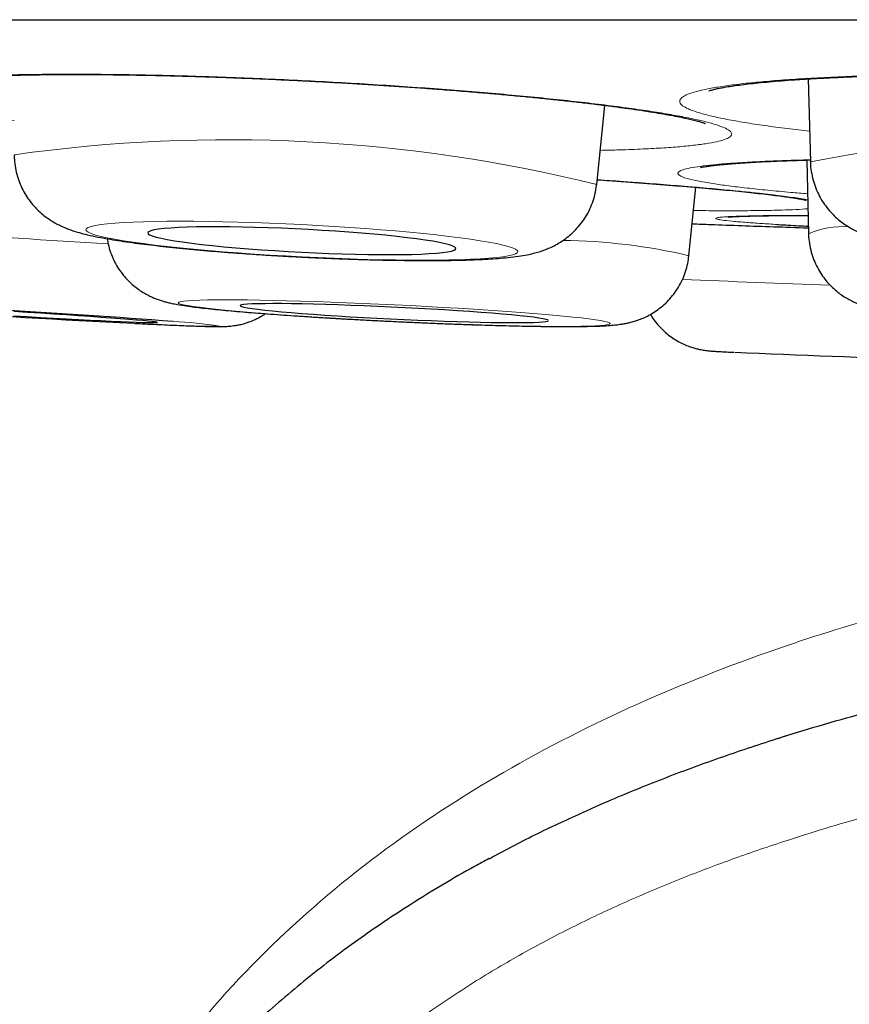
# Model space of a CAD drawing. Header units: millimetres. Extents: x 8 to 960, y 12 to 931.
# Tile 41 of 175: x 554.87 to 558.17, y 444.95 to 448.86. Entities that reach past the tile are written whole.
import ezdxf

# ---------------------------------------------------------------- set-up
doc = ezdxf.new("R2010")
doc.units = ezdxf.units.MM

msp = doc.modelspace()

# ---------------------------------------------------------------- linework, layer by layer
at = {"color": 7, "linetype": 'Continuous', "lineweight": 30}
for p, q in [((545.9754, 448.8604), (579.3103, 448.8604)), ((558.0035, 448.6252), (558.012, 448.296)), ((557.1631, 448.2062), (557.1957, 448.5201)), ((557.9972, 448.3028), (558.0048, 448.0093)), ((558.0122, 448.2943), (558.012, 448.296)), ((557.1631, 448.2062), (557.1628, 448.2049)), ((557.5295, 447.9227), (557.5569, 448.1946)), ((557.5295, 447.9227), (557.5287, 447.9214)), ((557.8829, 446.0055), (557.9132, 446.015))]:
    msp.add_line(p, q, dxfattribs=at)
at = {"color": 8, "linetype": 'Continuous', "lineweight": 0, "flags": 128}
for points in [[(555.9916, 447.9183), (556.0557, 447.9153), (556.1195, 447.9126), (556.1825, 447.9103), (556.2445, 447.9084), (556.305, 447.9069), (556.3638, 447.9058), (556.4205, 447.9052), (556.4749, 447.905), (556.5265, 447.9052), (556.5751, 447.9059), (556.6205, 447.907), (556.6623, 447.9085), (556.7004, 447.9104), (556.7345, 447.9127), (556.7645, 447.9154), (556.7902, 447.9185), (556.8114, 447.922), (556.828, 447.9257), (556.8399, 447.9298), (556.8471, 447.9342), (556.8495, 447.9389), (556.8471, 447.9438), (556.8399, 447.9489), (556.828, 447.9542), (556.8114, 447.9597), (556.7902, 447.9653), (556.7645, 447.971), (556.7345, 447.9767), (556.7004, 447.9825), (556.6623, 447.9883), (556.6205, 447.9941), (556.5751, 447.9997), (556.5265, 448.0053), (556.4749, 448.0108), (556.4205, 448.0161), (556.3638, 448.0212), (556.305, 448.0261), (556.2445, 448.0308), (556.1825, 448.0351), (556.1195, 448.0392), (556.0557, 448.043), (555.9916, 448.0464), (555.9275, 448.0495), (555.8637, 448.0522), (555.8007, 448.0545), (555.7387, 448.0564), (555.6782, 448.0579), (555.6194, 448.0589), (555.5627, 448.0596), (555.5084, 448.0598), (555.4567, 448.0596), (555.4081, 448.0589), (555.3627, 448.0578), (555.3209, 448.0563), (555.2828, 448.0544), (555.2487, 448.0521), (555.2187, 448.0493), (555.193, 448.0463), (555.1718, 448.0428), (555.1552, 448.039), (555.1433, 448.0349), (555.1361, 448.0305), (555.1337, 448.0259), (555.1361, 448.021), (555.1433, 448.0158), (555.1552, 448.0105), (555.1718, 448.0051), (555.193, 447.9995), (555.2187, 447.9938), (555.2487, 447.988), (555.2828, 447.9822), (555.3209, 447.9765), (555.3627, 447.9707), (555.4081, 447.965), (555.4567, 447.9594), (555.5084, 447.954), (555.5627, 447.9487), (555.6194, 447.9436), (555.6782, 447.9387), (555.7387, 447.934), (555.8007, 447.9296), (555.8637, 447.9255), (555.9275, 447.9218), (555.9916, 447.9183)], [(557.2166, 447.6535), (557.2143, 447.656), (557.2072, 447.6588), (557.1954, 447.6618), (557.1789, 447.665), (557.1578, 447.6683), (557.1323, 447.6718), (557.1024, 447.6755), (557.0684, 447.6792), (557.0304, 447.683), (556.9886, 447.6869), (556.9433, 447.6908), (556.8948, 447.6947), (556.8432, 447.6987), (556.7889, 447.7026), (556.7323, 447.7065), (556.6735, 447.7103), (556.613, 447.714), (556.551, 447.7177), (556.488, 447.7212), (556.4243, 447.7245), (556.3602, 447.7277), (556.296, 447.7307), (556.2323, 447.7335), (556.1692, 447.7361), (556.1072, 447.7384), (556.0466, 447.7405), (555.9877, 447.7424), (555.931, 447.7439), (555.8766, 447.7452), (555.8249, 447.7463), (555.7762, 447.747), (555.7307, 447.7475), (555.6888, 447.7476), (555.6506, 447.7475), (555.6163, 447.747), (555.5862, 447.7463), (555.5605, 447.7453), (555.5392, 447.744), (555.5225, 447.7424), (555.5104, 447.7406), (555.5031, 447.7385), (555.5006, 447.7361), (555.5029, 447.7335), (555.5099, 447.7307), (555.5218, 447.7278), (555.5382, 447.7246), (555.5593, 447.7212), (555.5849, 447.7178), (555.6147, 447.7141), (555.6488, 447.7104), (555.6868, 447.7066), (555.7286, 447.7027), (555.7738, 447.6988), (555.8224, 447.6948), (555.8739, 447.6909), (555.9282, 447.687), (555.9849, 447.6831), (556.0436, 447.6793), (556.1042, 447.6755), (556.1661, 447.6719), (556.2291, 447.6684), (556.2929, 447.6651), (556.357, 447.6619), (556.4211, 447.6589), (556.4849, 447.6561), (556.548, 447.6535), (556.61, 447.6512), (556.6706, 447.6491), (556.7294, 447.6472), (556.7862, 447.6456), (556.8406, 447.6443), (556.8923, 447.6433), (556.941, 447.6426), (556.9864, 447.6421), (557.0284, 447.642), (557.0666, 447.6421), (557.1008, 447.6426), (557.1309, 447.6433), (557.1567, 447.6443), (557.178, 447.6456), (557.1947, 447.6472), (557.2067, 447.649), (557.214, 447.6511), (557.2166, 447.6535)]]:
    msp.add_lwpolyline(points, dxfattribs=at)
at = {"color": 7, "linetype": 'Continuous', "lineweight": 30, "flags": 128}
for points in [[(555.9916, 447.9367), (556.0457, 447.9341), (556.0994, 447.9319), (556.1522, 447.9301), (556.2038, 447.9288), (556.2537, 447.9278), (556.3016, 447.9273), (556.347, 447.9272), (556.3897, 447.9275), (556.4292, 447.9283), (556.4653, 447.9294), (556.4978, 447.931), (556.5262, 447.933), (556.5505, 447.9354), (556.5704, 447.9382), (556.5857, 447.9413), (556.5964, 447.9447), (556.6024, 447.9484), (556.6036, 447.9524), (556.6, 447.9566), (556.5917, 447.961), (556.5786, 447.9656), (556.561, 447.9703), (556.5389, 447.9751), (556.5125, 447.98), (556.482, 447.9849), (556.4477, 447.9897), (556.4099, 447.9945), (556.3687, 447.9993), (556.3246, 448.0038), (556.2779, 448.0083), (556.229, 448.0125), (556.1782, 448.0164), (556.1259, 448.0202), (556.0726, 448.0236), (556.0187, 448.0267), (555.9645, 448.0294), (555.9106, 448.0318), (555.8573, 448.0338), (555.805, 448.0354), (555.7542, 448.0365), (555.7053, 448.0373), (555.6586, 448.0376), (555.6145, 448.0375), (555.5734, 448.0369), (555.5355, 448.036), (555.5012, 448.0346), (555.4707, 448.0328), (555.4443, 448.0306), (555.4222, 448.028), (555.4046, 448.0251), (555.3916, 448.0218), (555.3832, 448.0183), (555.3796, 448.0144), (555.3808, 448.0103), (555.3868, 448.006), (555.3975, 448.0015), (555.4129, 447.9968), (555.4327, 447.9921), (555.457, 447.9872), (555.4855, 447.9823), (555.5179, 447.9775), (555.554, 447.9726), (555.5935, 447.9678), (555.6362, 447.9632), (555.6816, 447.9587), (555.7295, 447.9544), (555.7794, 447.9503), (555.831, 447.9464), (555.8838, 447.9429), (555.9375, 447.9396), (555.9916, 447.9367)], [(556.9708, 447.6653), (556.9685, 447.6675), (556.9614, 447.6699), (556.9497, 447.6725), (556.9332, 447.6753), (556.9123, 447.6782), (556.8871, 447.6812), (556.8577, 447.6844), (556.8244, 447.6877), (556.7875, 447.691), (556.7472, 447.6943), (556.7039, 447.6976), (556.6578, 447.7009), (556.6095, 447.7042), (556.5591, 447.7074), (556.5072, 447.7105), (556.4541, 447.7134), (556.4003, 447.7163), (556.3462, 447.7189), (556.2921, 447.7214), (556.2386, 447.7236), (556.186, 447.7257), (556.1348, 447.7275), (556.0853, 447.729), (556.0379, 447.7303), (555.9931, 447.7312), (555.9511, 447.7319), (555.9123, 447.7324), (555.877, 447.7325), (555.8455, 447.7323), (555.818, 447.7318), (555.7947, 447.7311), (555.7758, 447.73), (555.7615, 447.7287), (555.7519, 447.7271), (555.747, 447.7253), (555.7469, 447.7232), (555.7516, 447.7209), (555.761, 447.7184), (555.7751, 447.7157), (555.7938, 447.7129), (555.8169, 447.7099), (555.8443, 447.7068), (555.8756, 447.7036), (555.9108, 447.7003), (555.9494, 447.697), (555.9913, 447.6936), (556.036, 447.6903), (556.0832, 447.687), (556.1327, 447.6838), (556.1838, 447.6806), (556.2364, 447.6776), (556.2899, 447.6747), (556.3439, 447.672), (556.3981, 447.6694), (556.4519, 447.6671), (556.505, 447.6649), (556.557, 447.663), (556.6074, 447.6613), (556.6559, 447.6599), (556.702, 447.6588), (556.7454, 447.658), (556.7859, 447.6574), (556.8229, 447.6571), (556.8564, 447.6572), (556.8859, 447.6575), (556.9114, 447.6581), (556.9325, 447.659), (556.9491, 447.6602), (556.961, 447.6616), (556.9683, 447.6633), (556.9708, 447.6653)], [(554.8466, 447.684), (554.9004, 447.6809), (554.9534, 447.6778), (555.0053, 447.6749), (555.0557, 447.6722), (555.1041, 447.6696), (555.1502, 447.6672), (555.1936, 447.665), (555.2339, 447.6631), (555.271, 447.6614), (555.3043, 447.66), (555.3338, 447.6589), (555.3592, 447.658), (555.3802, 447.6574), (555.3968, 447.6571), (555.4087, 447.6571), (555.4159, 447.6575), (555.4183, 447.658)], [(555.4183, 447.658), (555.416, 447.6589), (555.4089, 447.6601), (555.397, 447.6615), (555.3806, 447.6632), (555.3596, 447.6652), (555.3343, 447.6673), (555.3049, 447.6697), (555.2716, 447.6723), (555.2347, 447.6751), (555.1944, 447.678), (555.151, 447.681), (555.105, 447.6842), (555.0566, 447.6874), (555.0063, 447.6907), (554.9544, 447.6941), (554.9014, 447.6974), (554.8476, 447.7007)]]:
    msp.add_lwpolyline(points, dxfattribs=at)
at = {"color": 8, "linetype": 'Continuous', "lineweight": 0}
for centre, radius, start, end in [((555.6998, 442.2566), 6.1269, 76.18232, 97.98214), ((559.0318, 443.0789), 5.3158, 75.8839, 101.0607), ((558.1395, 447.7121), 0.3263, 85.8833, 114.3831), ((549.9123, 366.2142), 81.9276, 86.283828, 86.785296), ((557.0041, 445.6901), 2.2936, 76.7586, 89.3757), ((560.4711, 518.4473), 70.6811, 267.592796, 268.068982), ((555.6369, 452.0673), 4.4241, 265.9219, 270.35), ((555.3896, 445.8227), 1.8412, 81.4302, 87.1786)]:
    msp.add_arc(centre, radius, start, end, dxfattribs=at)
at = {"color": 7, "linetype": 'Continuous', "lineweight": 30}
for centre, radius, start, end in [((551.9273, 399.7534), 48.0398, 85.75864, 87.36706), ((558.1652, 503.6818), 56.0994, 266.21676, 267.0952), ((560.9664, 525.4657), 77.9946, 267.608459, 268.743868)]:
    msp.add_arc(centre, radius, start, end, dxfattribs=at)
at = {"color": 8, "linetype": 'Continuous', "lineweight": 0}
for points, knots in [([(556.6493, 448.5762), (556.6051, 448.5797), (556.5166, 448.5867), (556.3789, 448.5964), (556.2391, 448.6054), (556.0978, 448.6136), (555.9559, 448.6208), (555.8142, 448.6272), (555.674, 448.6326), (555.5364, 448.637), (555.4023, 448.6404), (555.2724, 448.6427), (555.1477, 448.6439), (555.0293, 448.6441), (554.9181, 448.6431), (554.8146, 448.6411), (554.7195, 448.638), (554.6337, 448.6339), (554.5579, 448.6288), (554.4924, 448.6227), (554.4376, 448.6156), (554.394, 448.6077), (554.3622, 448.599), (554.3421, 448.5895), (554.3338, 448.5793), (554.3374, 448.5684), (554.3532, 448.5571), (554.3808, 448.5452), (554.4198, 448.533), (554.4702, 448.5205), (554.5318, 448.5078), (554.6039, 448.4949), (554.6862, 448.4821), (554.7676, 448.4705), (554.8251, 448.4634), (554.8487, 448.4605)], [0, 0, 0, 0, 0.03053, 0.061169, 0.091808, 0.122339, 0.152869, 0.183508, 0.214147, 0.244677, 0.275207, 0.305846, 0.336486, 0.367016, 0.397546, 0.428185, 0.458824, 0.489354, 0.519884, 0.550523, 0.581163, 0.611693, 0.642223, 0.672862, 0.703501, 0.734031, 0.764561, 0.7952, 0.82584, 0.85637, 0.8869, 0.917539, 0.948178, 0.978708, 1, 1, 1, 1]), ([(559.8296, 448.6084), (559.7856, 448.6111), (559.6975, 448.6164), (559.5602, 448.6233), (559.4206, 448.6294), (559.2793, 448.6344), (559.1373, 448.6384), (558.9954, 448.6413), (558.8548, 448.6433), (558.7166, 448.6441), (558.5817, 448.6438), (558.4509, 448.6425), (558.3252, 448.6401), (558.2057, 448.6366), (558.0932, 448.6321), (557.9882, 448.6266), (557.8916, 448.6201), (557.8042, 448.6128), (557.7267, 448.6045), (557.6594, 448.5955), (557.6028, 448.5857), (557.5573, 448.5752), (557.5237, 448.5642), (557.5017, 448.5526), (557.4914, 448.5406), (557.493, 448.5283), (557.5069, 448.5157), (557.5327, 448.5029), (557.5699, 448.4901), (557.6185, 448.4772), (557.6784, 448.4645), (557.7489, 448.4519), (557.8297, 448.4397), (557.9157, 448.4282), (557.9791, 448.421), (558.0089, 448.4177)], [0, 0, 0, 0, 0.030354, 0.060816, 0.091278, 0.121631, 0.151985, 0.182447, 0.212909, 0.243263, 0.273617, 0.304079, 0.334541, 0.364894, 0.395248, 0.42571, 0.456172, 0.486526, 0.516879, 0.547342, 0.577804, 0.608157, 0.638511, 0.668973, 0.699435, 0.729789, 0.760142, 0.790604, 0.821067, 0.85142, 0.881774, 0.912236, 0.942698, 0.973052, 1, 1, 1, 1]), ([(557.1771, 448.3414), (557.1995, 448.3418), (557.2562, 448.343), (557.3374, 448.3461), (557.4212, 448.3504), (557.4946, 448.3558), (557.5573, 448.3621), (557.6092, 448.3694), (557.6499, 448.3775), (557.6791, 448.3864), (557.6961, 448.3961), (557.7013, 448.4065), (557.6947, 448.4175), (557.6762, 448.429), (557.6457, 448.4409), (557.6036, 448.4532), (557.5504, 448.4658), (557.4864, 448.4785), (557.4117, 448.4914), (557.327, 448.5042), (557.2332, 448.517), (557.1309, 448.5296), (557.0205, 448.5419), (556.9029, 448.5538), (556.7793, 448.5654), (556.6926, 448.5726), (556.6493, 448.5762)], [0, 0, 0, 0, 0.027638, 0.069989, 0.112339, 0.154539, 0.196738, 0.239089, 0.281439, 0.323639, 0.365839, 0.408189, 0.45054, 0.492739, 0.534939, 0.57729, 0.61964, 0.66184, 0.704039, 0.74639, 0.78874, 0.83094, 0.87313, 0.91547, 0.95781, 1, 1, 1, 1]), ([(558.0118, 448.304), (558.0114, 448.304), (557.9753, 448.3032), (557.911, 448.301), (557.8202, 448.2974), (557.74, 448.293), (557.6696, 448.288), (557.6102, 448.2824), (557.5618, 448.2763), (557.5246, 448.2697), (557.4992, 448.2626), (557.4858, 448.2551), (557.4844, 448.2472), (557.4948, 448.2391), (557.5188, 448.23), (557.5604, 448.22), (557.6183, 448.2098), (557.6858, 448.2003), (557.7586, 448.1916), (557.8415, 448.183), (557.9221, 448.1755), (557.9784, 448.171), (558.0007, 448.1692)], [0, 0, 0, 0, 0.000631, 0.05273, 0.105015, 0.1573, 0.209398, 0.261497, 0.313782, 0.366066, 0.418165, 0.470264, 0.522548, 0.574833, 0.626932, 0.692067, 0.757202, 0.809301, 0.861585, 0.91387, 0.965969, 1, 1, 1, 1]), ([(557.8429, 448.1671), (557.8247, 448.1691), (557.7882, 448.1732), (557.7195, 448.1802), (557.6367, 448.1881), (557.5374, 448.1968), (557.43, 448.2055), (557.315, 448.2143), (557.2262, 448.2207), (557.1744, 448.2242), (557.165, 448.2248)], [0, 0, 0, 0, 0.111887, 0.223775, 0.372268, 0.521291, 0.670314, 0.818807, 0.9673, 1, 1, 1, 1]), ([(558.0013, 448.1447), (557.9962, 448.1457), (557.9761, 448.1496), (557.9257, 448.157), (557.8705, 448.1637), (557.8429, 448.1671)], [0, 0, 0, 0, 0.145357, 0.572678, 1, 1, 1, 1]), ([(557.5476, 448.1024), (557.5555, 448.1023), (557.5984, 448.1017), (557.6682, 448.1014), (557.7557, 448.1015), (557.8328, 448.1024), (557.9003, 448.1039), (557.9556, 448.1063), (557.9893, 448.1082), (558.0013, 448.1096), (558.0022, 448.1097)], [0, 0, 0, 0, 0.0355991, 0.1939022, 0.3522052, 0.5110739, 0.6699426, 0.8282456, 0.9865487, 1, 1, 1, 1]), ([(558.0029, 448.083), (558.0021, 448.083), (557.9698, 448.0831), (557.9148, 448.0828), (557.8402, 448.0822), (557.7779, 448.0812), (557.726, 448.0799), (557.6852, 448.0781), (557.6561, 448.076), (557.6391, 448.0736), (557.6337, 448.0708), (557.6404, 448.0678), (557.6609, 448.0641), (557.6983, 448.0598), (557.7525, 448.0553), (557.8136, 448.0509), (557.8588, 448.0482), (557.8804, 448.0469)], [0, 0, 0, 0, 0.001841, 0.072055, 0.142269, 0.210501, 0.278733, 0.348947, 0.419161, 0.487392, 0.555624, 0.625838, 0.696052, 0.781959, 0.868824, 0.937056, 1, 1, 1, 1]), ([(562.6429, 446.9584), (562.3261, 446.9558), (561.6924, 446.9508), (560.7428, 446.8996), (559.7962, 446.8052), (558.858, 446.6482), (558.0532, 446.4326), (557.3868, 446.1789), (556.8527, 445.9167), (556.3499, 445.5985), (555.8904, 445.2197), (555.4896, 444.7788), (555.1608, 444.2824), (554.9109, 443.7404), (554.812, 443.3566), (554.7625, 443.1646)], [0, 0, 0, 0, 0.10003, 0.200056, 0.300173, 0.400239, 0.500131, 0.562636, 0.625145, 0.687668, 0.750125, 0.812616, 0.875055, 0.937489, 1, 1, 1, 1]), ([(562.6429, 446.1536), (562.4732, 446.1529), (562.1337, 446.1516), (561.6244, 446.1396), (561.1154, 446.1184), (560.6623, 446.0891), (560.2656, 446.0545), (559.925, 446.0178), (559.5848, 445.9734), (559.2455, 445.9204), (558.9072, 445.8575), (558.5752, 445.7848), (558.2499, 445.7017), (557.9667, 445.6172), (557.721, 445.5338), (557.5121, 445.4552), (557.3058, 445.3692), (557.1027, 445.2752), (556.9037, 445.1724), (556.7078, 445.059), (556.5162, 444.9341), (556.3307, 444.7968), (556.1586, 444.6508), (556.0014, 444.4967), (555.8743, 444.3526), (555.7711, 444.219), (555.6883, 444.0989), (555.6078, 443.9674), (555.5317, 443.8243), (555.4615, 443.6686), (555.4003, 443.509), (555.3675, 443.4001), (555.3511, 443.3456)], [0, 0, 0, 0, 0.060652, 0.121304, 0.182146, 0.242987, 0.283975, 0.324968, 0.365955, 0.407177, 0.448407, 0.489624, 0.529352, 0.569076, 0.595769, 0.622468, 0.649157, 0.675862, 0.70258, 0.729277, 0.756752, 0.784251, 0.811707, 0.837412, 0.863114, 0.880735, 0.898371, 0.915991, 0.93682, 0.95765, 0.978824, 1, 1, 1, 1])]:
    msp.add_open_spline(points, degree=3, knots=knots, dxfattribs=at)
at = {"color": 7, "linetype": 'Continuous', "lineweight": 30}
for points, knots in [([(554.443, 448.6091), (554.4429, 448.609), (554.4425, 448.6089), (554.4454, 448.6098), (554.4519, 448.6113), (554.4629, 448.6136), (554.4783, 448.6162), (554.4986, 448.6192), (554.5232, 448.6222), (554.5525, 448.6252), (554.5861, 448.6281), (554.6245, 448.6308), (554.6674, 448.6334), (554.7145, 448.6357), (554.7658, 448.6377), (554.8208, 448.6395), (554.8793, 448.6408), (554.9412, 448.6419), (555.0059, 448.6425), (555.0733, 448.6428), (555.143, 448.6427), (555.2147, 448.6423), (555.2881, 448.6414), (555.3629, 448.6402), (555.4394, 448.6386), (555.5178, 448.6366), (555.5982, 448.6342), (555.6801, 448.6315), (555.763, 448.6284), (555.8467, 448.6249), (555.9306, 448.6212), (556.0146, 448.6171), (556.0984, 448.6126), (556.1821, 448.6079), (556.2655, 448.6029), (556.3482, 448.5976), (556.4301, 448.592), (556.511, 448.5862), (556.5816, 448.5808), (556.6388, 448.5762), (556.6951, 448.5716), (556.759, 448.5661), (556.8327, 448.5594), (556.9041, 448.5526), (556.9732, 448.5456), (557.0398, 448.5386), (557.1037, 448.5314), (557.1647, 448.5241), (557.2225, 448.5168), (557.2768, 448.5095), (557.3276, 448.5022), (557.3748, 448.495), (557.4181, 448.4879), (557.4573, 448.4809), (557.492, 448.4743), (557.521, 448.4681), (557.5451, 448.4626), (557.5638, 448.4578), (557.578, 448.4537), (557.5873, 448.4507), (557.5928, 448.4486), (557.5933, 448.4484), (557.5936, 448.4482)], [0, 0, 0, 0, 0.003316, 0.013968, 0.025808, 0.038825, 0.052921, 0.067937, 0.083708, 0.099505, 0.115979, 0.132983, 0.150414, 0.168186, 0.186224, 0.204463, 0.222846, 0.241318, 0.259832, 0.278337, 0.296789, 0.315155, 0.33341, 0.351532, 0.369526, 0.387743, 0.40617, 0.424666, 0.443201, 0.46174, 0.480247, 0.498694, 0.517064, 0.535535, 0.55399, 0.572441, 0.590898, 0.60937, 0.627867, 0.640085, 0.649819, 0.668228, 0.686591, 0.704927, 0.723247, 0.741557, 0.759864, 0.778173, 0.796468, 0.814538, 0.832617, 0.850646, 0.868568, 0.886311, 0.903791, 0.920899, 0.935785, 0.951464, 0.965267, 0.978175, 0.990029, 1, 1, 1, 1]), ([(557.6088, 448.5779), (557.6087, 448.5778), (557.6084, 448.5777), (557.6116, 448.5789), (557.6186, 448.5809), (557.6299, 448.5839), (557.6457, 448.5874), (557.6663, 448.5914), (557.6913, 448.5956), (557.7211, 448.5999), (557.7552, 448.6042), (557.7938, 448.6086), (557.837, 448.6128), (557.8845, 448.6169), (557.936, 448.6209), (557.9914, 448.6245), (558.0503, 448.6279), (558.1125, 448.631), (558.1776, 448.6338), (558.2454, 448.6363), (558.3154, 448.6383), (558.3875, 448.64), (558.4612, 448.6413), (558.5363, 448.6422), (558.613, 448.6428), (558.6914, 448.6429), (558.7719, 448.6427), (558.8539, 448.6421), (558.937, 448.6411), (559.0207, 448.6398), (559.1046, 448.6381), (559.1886, 448.636), (559.2724, 448.6335), (559.356, 448.6307), (559.4392, 448.6275), (559.5217, 448.624), (559.6034, 448.6201), (559.6839, 448.6159), (559.7566, 448.6118), (559.8157, 448.6082), (559.8739, 448.6045), (559.9372, 448.6001), (560.0102, 448.5947), (560.0809, 448.5891), (560.1492, 448.5832), (560.2149, 448.5772), (560.2778, 448.5709), (560.3378, 448.5644), (560.3944, 448.5579), (560.4475, 448.5512), (560.4969, 448.5445), (560.5427, 448.5377), (560.5845, 448.531), (560.622, 448.5244), (560.6549, 448.5179), (560.682, 448.5121), (560.7041, 448.5068), (560.7207, 448.5022), (560.7329, 448.4985), (560.7403, 448.4959), (560.7438, 448.4944), (560.7436, 448.4945), (560.7435, 448.4946)], [0, 0, 0, 0, 0.004516, 0.015458, 0.027528, 0.040712, 0.054921, 0.070009, 0.0858, 0.101873, 0.118347, 0.135364, 0.152818, 0.170625, 0.18871, 0.207007, 0.225458, 0.244009, 0.26261, 0.281209, 0.299761, 0.318232, 0.336594, 0.354826, 0.372928, 0.391185, 0.409706, 0.428299, 0.446935, 0.46558, 0.484194, 0.50275, 0.521214, 0.539789, 0.558347, 0.576898, 0.595453, 0.614022, 0.632614, 0.646513, 0.656299, 0.674798, 0.693247, 0.711666, 0.730064, 0.748446, 0.76682, 0.785186, 0.803529, 0.821629, 0.839726, 0.857752, 0.875642, 0.893319, 0.910685, 0.927623, 0.942149, 0.957433, 0.97082, 0.983294, 0.994746, 1, 1, 1, 1]), ([(554.8495, 448.3241), (554.8494, 448.3182), (554.8491, 448.3005), (554.8531, 448.2715), (554.8608, 448.238), (554.8722, 448.2064), (554.8864, 448.1771), (554.903, 448.1503), (554.9215, 448.1261), (554.9414, 448.1049), (554.9619, 448.0865), (554.9825, 448.071), (555.0027, 448.0579), (555.0226, 448.0469), (555.0423, 448.0375), (555.0624, 448.0293), (555.0841, 448.0215), (555.11, 448.0136), (555.1422, 448.0053), (555.1795, 447.9973), (555.2199, 447.9898), (555.2614, 447.983), (555.3054, 447.9765), (555.3527, 447.9702), (555.4016, 447.9642), (555.4526, 447.9585), (555.5055, 447.953), (555.5603, 447.9477), (555.6169, 447.9427), (555.6749, 447.9379), (555.7343, 447.9334), (555.7948, 447.9291), (555.8561, 447.9251), (555.9169, 447.9215), (555.9622, 447.919), (555.9867, 447.9178), (555.9917, 447.9175)], [0, 0, 0, 0, 0.010905, 0.032673, 0.05392, 0.074692, 0.095014, 0.114895, 0.134325, 0.153282, 0.171755, 0.18982, 0.20773, 0.22592, 0.24495, 0.265757, 0.289707, 0.3191, 0.358877, 0.407544, 0.450217, 0.490322, 0.532584, 0.573186, 0.612804, 0.651802, 0.690383, 0.728673, 0.766751, 0.804673, 0.842482, 0.880206, 0.91787, 0.955493, 0.991108, 1, 1, 1, 1]), ([(557.5757, 448.2732), (557.5756, 448.2732), (557.5753, 448.2731), (557.5785, 448.2739), (557.5854, 448.2753), (557.5968, 448.2772), (557.6127, 448.2796), (557.6335, 448.2822), (557.659, 448.2849), (557.6892, 448.2876), (557.7239, 448.2903), (557.7628, 448.2929), (557.8059, 448.2953), (557.8531, 448.2977), (557.9042, 448.2998), (557.9569, 448.3016), (557.9941, 448.3027), (558.0118, 448.3032)], [0, 0, 0, 0, 0.018423, 0.065727, 0.118933, 0.177885, 0.241993, 0.310376, 0.382067, 0.456178, 0.531889, 0.608138, 0.686776, 0.766137, 0.84608, 0.926499, 1, 1, 1, 1]), ([(558.0122, 448.2959), (558.0122, 448.2948), (558.0118, 448.2817), (558.0151, 448.257), (558.0221, 448.2229), (558.033, 448.1906), (558.0468, 448.1606), (558.0632, 448.133), (558.0817, 448.1081), (558.1016, 448.086), (558.1224, 448.0669), (558.1435, 448.0505), (558.1646, 448.0366), (558.1855, 448.0248), (558.2064, 448.0147), (558.228, 448.0058), (558.2515, 447.9974), (558.2796, 447.9889), (558.3141, 447.9803), (558.3536, 447.9721), (558.3957, 447.9647), (558.439, 447.9582), (558.4847, 447.9521), (558.5334, 447.9463), (558.5838, 447.941), (558.636, 447.9361), (558.69, 447.9315), (558.7459, 447.9272), (558.8033, 447.9233), (558.8622, 447.9197), (558.9224, 447.9164), (558.9835, 447.9135), (559.0453, 447.911), (559.1051, 447.9089), (559.1443, 447.9078), (559.1627, 447.9073)], [0, 0, 0, 0, 0.002193, 0.024481, 0.046237, 0.067516, 0.088358, 0.108786, 0.128808, 0.148423, 0.167652, 0.186592, 0.205501, 0.224761, 0.24497, 0.267064, 0.292429, 0.323417, 0.364959, 0.413776, 0.456905, 0.497451, 0.540156, 0.581179, 0.621186, 0.660547, 0.69947, 0.738083, 0.776472, 0.814696, 0.852798, 0.890811, 0.928762, 0.96667, 1, 1, 1, 1]), ([(557.165, 448.2245), (557.182, 448.2234), (557.2237, 448.2205), (557.2877, 448.2159), (557.3571, 448.2107), (557.4242, 448.2056), (557.4886, 448.2004), (557.55, 448.1952), (557.6082, 448.1901), (557.6628, 448.1851), (557.7141, 448.1801), (557.7617, 448.1753), (557.8056, 448.1706), (557.8456, 448.166), (557.8813, 448.1615), (557.9128, 448.1573), (557.9389, 448.1535), (557.9575, 448.1506), (557.972, 448.148), (557.9833, 448.1459), (557.9915, 448.1441), (557.9957, 448.143), (557.9956, 448.1431), (557.9956, 448.1431)], [0, 0, 0, 0, 0.037694, 0.092223, 0.146998, 0.2019, 0.256827, 0.311655, 0.366283, 0.42061, 0.474632, 0.528737, 0.582575, 0.636098, 0.689227, 0.741826, 0.793672, 0.839456, 0.868152, 0.910089, 0.948287, 0.982099, 1, 1, 1, 1]), ([(555.9917, 447.9175), (556.0026, 447.917), (556.0342, 447.9154), (556.0865, 447.913), (556.1482, 447.9106), (556.2091, 447.9085), (556.2691, 447.9067), (556.328, 447.9054), (556.3853, 447.9044), (556.441, 447.9039), (556.4948, 447.9037), (556.5465, 447.9039), (556.5961, 447.9046), (556.6434, 447.9057), (556.6883, 447.9073), (556.7312, 447.9094), (556.7723, 447.9122), (556.8128, 447.9158), (556.8506, 447.9204), (556.8831, 447.9258), (556.9101, 447.9318), (556.9328, 447.9379), (556.9548, 447.9452), (556.9769, 447.9541), (556.9997, 447.9652), (557.023, 447.9789), (557.0466, 447.9956), (557.0698, 448.0156), (557.0917, 448.0387), (557.1118, 448.0648), (557.1291, 448.0935), (557.1435, 448.1242), (557.1546, 448.1577), (557.1611, 448.1853), (557.1623, 448.2021), (557.1626, 448.2062)], [0, 0, 0, 0, 0.01985, 0.057588, 0.095342, 0.133122, 0.170945, 0.208828, 0.246795, 0.284874, 0.323101, 0.361527, 0.400221, 0.439286, 0.478878, 0.519253, 0.560868, 0.604633, 0.652763, 0.694252, 0.721837, 0.745463, 0.766559, 0.786227, 0.805393, 0.824571, 0.844127, 0.864209, 0.884731, 0.905546, 0.926537, 0.947631, 0.96878, 0.992271, 1, 1, 1, 1]), ([(557.6845, 448.0765), (557.6845, 448.0765), (557.684, 448.0764), (557.6861, 448.0767), (557.691, 448.0771), (557.7005, 448.0778), (557.7144, 448.0786), (557.7333, 448.0794), (557.7569, 448.0802), (557.7853, 448.0809), (557.818, 448.0815), (557.8549, 448.082), (557.8958, 448.0824), (557.9408, 448.0827), (557.9766, 448.0828), (557.9985, 448.0828), (558.0029, 448.0828)], [0, 0, 0, 0, 0.001554, 0.051309, 0.110435, 0.178822, 0.255246, 0.337805, 0.424572, 0.514016, 0.605072, 0.697055, 0.789237, 0.882279, 0.976191, 1, 1, 1, 1]), ([(558.0042, 448.032), (558.0035, 448.032), (557.9563, 448.0336), (557.8671, 448.0367), (557.7381, 448.0412), (557.6298, 448.0451), (557.5667, 448.0474), (557.5421, 448.0483)], [0, 0, 0, 0, 0.003932, 0.283826, 0.553886, 0.825822, 1, 1, 1, 1]), ([(557.8804, 448.0469), (557.8822, 448.0468), (557.9073, 448.0452), (557.9482, 448.043), (557.9913, 448.0408), (558.004, 448.0402)], [0, 0, 0, 0, 0.050539, 0.721612, 1, 1, 1, 1]), ([(555.2189, 447.9901), (555.22, 447.9828), (555.2227, 447.9644), (555.2314, 447.936), (555.2438, 447.9056), (555.2591, 447.8774), (555.2767, 447.8519), (555.2961, 447.829), (555.3167, 447.809), (555.3378, 447.792), (555.3586, 447.778), (555.3784, 447.7668), (555.3968, 447.7579), (555.4137, 447.751), (555.4295, 447.7454), (555.4447, 447.7408), (555.4603, 447.7367), (555.4779, 447.7328), (555.5017, 447.7282), (555.5304, 447.7237), (555.5642, 447.7191), (555.599, 447.715), (555.6367, 447.7109), (555.6779, 447.7068), (555.7214, 447.7028), (555.7674, 447.6989), (555.8158, 447.695), (555.8665, 447.6911), (555.9194, 447.6873), (555.9742, 447.6835), (556.0308, 447.6798), (556.0889, 447.6762), (556.1482, 447.6727), (556.2085, 447.6693), (556.2694, 447.666), (556.3308, 447.6629), (556.3923, 447.66), (556.4536, 447.6572), (556.5145, 447.6546), (556.5747, 447.6522), (556.6338, 447.6501), (556.6916, 447.6481), (556.748, 447.6464), (556.8025, 447.6449), (556.8549, 447.6437), (556.9052, 447.6427), (556.953, 447.642), (556.9982, 447.6415), (557.0407, 447.6414), (557.0804, 447.6415), (557.1174, 447.6419), (557.152, 447.6427), (557.185, 447.6439), (557.2139, 447.6457), (557.239, 447.6479), (557.2593, 447.6505), (557.2774, 447.6537), (557.2942, 447.6573), (557.3123, 447.6621), (557.3321, 447.6687), (557.3537, 447.6776), (557.377, 447.6894), (557.4013, 447.7046), (557.4257, 447.7233), (557.4489, 447.7453), (557.4702, 447.7704), (557.4888, 447.798), (557.5045, 447.8279), (557.5167, 447.8595), (557.5254, 447.8911), (557.528, 447.9125), (557.5293, 447.9225)], [0, 0, 0, 0, 0.006695, 0.016946, 0.026943, 0.036689, 0.046179, 0.055398, 0.06431, 0.072857, 0.080964, 0.088596, 0.095853, 0.102994, 0.11036, 0.118328, 0.127506, 0.138818, 0.154115, 0.179433, 0.200188, 0.219713, 0.240329, 0.260145, 0.279521, 0.298637, 0.317584, 0.336417, 0.355168, 0.37386, 0.39251, 0.411127, 0.42972, 0.448296, 0.46686, 0.485417, 0.50397, 0.522524, 0.54108, 0.559643, 0.578216, 0.596805, 0.615416, 0.634055, 0.652732, 0.67146, 0.690255, 0.709142, 0.72816, 0.747366, 0.766861, 0.786828, 0.807654, 0.830354, 0.847828, 0.861625, 0.870856, 0.879159, 0.886948, 0.894664, 0.902618, 0.911135, 0.920265, 0.929856, 0.939734, 0.94979, 0.959956, 0.970191, 0.980471, 0.990779, 1, 1, 1, 1]), ([(558.0049, 448.0093), (558.0049, 448.0084), (558.0045, 447.9956), (558.0077, 447.9714), (558.0146, 447.9375), (558.0254, 447.9055), (558.0391, 447.8756), (558.0555, 447.8482), (558.0739, 447.8235), (558.0939, 447.8016), (558.1148, 447.7827), (558.1359, 447.7667), (558.1565, 447.7535), (558.1762, 447.7429), (558.195, 447.7342), (558.213, 447.7272), (558.2308, 447.7212), (558.2495, 447.7158), (558.271, 447.7105), (558.3004, 447.7045), (558.3347, 447.6988), (558.3741, 447.6935), (558.4126, 447.689), (558.4539, 447.6846), (558.4985, 447.6805), (558.5451, 447.6766), (558.594, 447.6729), (558.645, 447.6694), (558.6981, 447.666), (558.7531, 447.6628), (558.8098, 447.6598), (558.8681, 447.657), (558.9276, 447.6544), (558.9881, 447.652), (559.0493, 447.6499), (559.1052, 447.6481), (559.1406, 447.6471), (559.1554, 447.6467)], [0, 0, 0, 0, 0.001674, 0.0232624, 0.0442944, 0.0648145, 0.0848497, 0.1044075, 0.1234772, 0.1420215, 0.1599738, 0.17726, 0.1938834, 0.2100493, 0.2262323, 0.2429872, 0.261145, 0.2819451, 0.3073548, 0.3414084, 0.3965943, 0.438383, 0.477717, 0.519204, 0.5590886, 0.5980526, 0.6364506, 0.6744742, 0.7122382, 0.7498162, 0.7872583, 0.8245999, 0.8618671, 0.8990802, 0.936255, 0.9734051, 1, 1, 1, 1]), ([(555.3276, 447.6541), (555.3375, 447.6536), (555.3637, 447.6523), (555.4034, 447.6504), (555.4466, 447.6484), (555.4867, 447.6467), (555.5236, 447.6452), (555.5573, 447.6439), (555.5877, 447.6428), (555.6149, 447.6421), (555.6393, 447.6415), (555.6589, 447.6414), (555.6746, 447.6415), (555.6868, 447.6418), (555.6979, 447.6425), (555.7088, 447.6434), (555.7215, 447.6449), (555.7367, 447.6473), (555.7549, 447.6513), (555.7764, 447.6575), (555.8009, 447.6668), (555.8254, 447.6785), (555.8407, 447.6884), (555.8478, 447.6929)], [0, 0, 0, 0, 0.0413565, 0.1096575, 0.1780858, 0.246692, 0.3155543, 0.3848008, 0.4546563, 0.5255521, 0.5984375, 0.6759397, 0.7308707, 0.7709142, 0.7959274, 0.8183164, 0.8391333, 0.8598313, 0.8822642, 0.9084223, 0.9387196, 0.9717079, 1, 1, 1, 1]), ([(557.3767, 447.6897), (557.3784, 447.6866), (557.3852, 447.6746), (557.3998, 447.6555), (557.4197, 447.633), (557.4412, 447.6134), (557.4635, 447.5966), (557.4862, 447.5825), (557.5085, 447.5712), (557.5295, 447.5626), (557.5482, 447.5565), (557.564, 447.5523), (557.5766, 447.5496), (557.5869, 447.5478), (557.5954, 447.5466), (557.6029, 447.5457), (557.6103, 447.5449), (557.6189, 447.5441), (557.6305, 447.5433), (557.6462, 447.5423), (557.6675, 447.5412), (557.6877, 447.5401), (557.7028, 447.5394), (557.7077, 447.5392)], [0, 0, 0, 0, 0.016973, 0.06665, 0.114865, 0.161516, 0.206445, 0.249399, 0.289945, 0.327261, 0.360017, 0.387435, 0.410849, 0.43284, 0.456085, 0.482704, 0.516423, 0.563151, 0.637, 0.742258, 0.842356, 0.948592, 1, 1, 1, 1]), ([(556.7365, 445.5276), (556.7702, 445.5459), (556.8636, 445.5967), (557.0204, 445.6726), (557.2166, 445.761), (557.4265, 445.8467), (557.6496, 445.9291), (557.9137, 446.0173), (558.2198, 446.1071), (558.5611, 446.1927), (558.8979, 446.2646), (559.1654, 446.3151), (559.3235, 446.3393), (559.3705, 446.3465)], [0, 0, 0, 0, 0.041337, 0.114682, 0.18803, 0.273797, 0.359593, 0.445369, 0.575155, 0.704951, 0.826671, 0.94842, 1, 1, 1, 1]), ([(556.736, 445.5281), (556.7167, 445.5178), (556.6535, 445.4841), (556.5495, 445.4236), (556.425, 445.3473), (556.3092, 445.2713), (556.1981, 445.1938), (556.092, 445.1149), (555.9872, 445.0317), (555.8868, 444.9466), (555.7906, 444.8595), (555.6986, 444.7706), (555.6111, 444.6802), (555.5284, 444.5885), (555.4503, 444.4956), (555.3762, 444.4012), (555.3056, 444.3046), (555.2383, 444.2055), (555.1744, 444.1042), (555.1143, 444.001), (555.058, 443.8961), (555.0059, 443.7904), (554.9583, 443.6843), (554.9147, 443.5786), (554.8887, 443.5075), (554.8758, 443.4722)], [0, 0, 0, 0, 0.023059, 0.075332, 0.126454, 0.176561, 0.220919, 0.26882, 0.3155, 0.361644, 0.407185, 0.452074, 0.496279, 0.539776, 0.582221, 0.624319, 0.666536, 0.70883, 0.75115, 0.793444, 0.835668, 0.877778, 0.918876, 0.959705, 1, 1, 1, 1])]:
    msp.add_open_spline(points, degree=3, knots=knots, dxfattribs=at)

doc.saveas('drawing.dxf')
